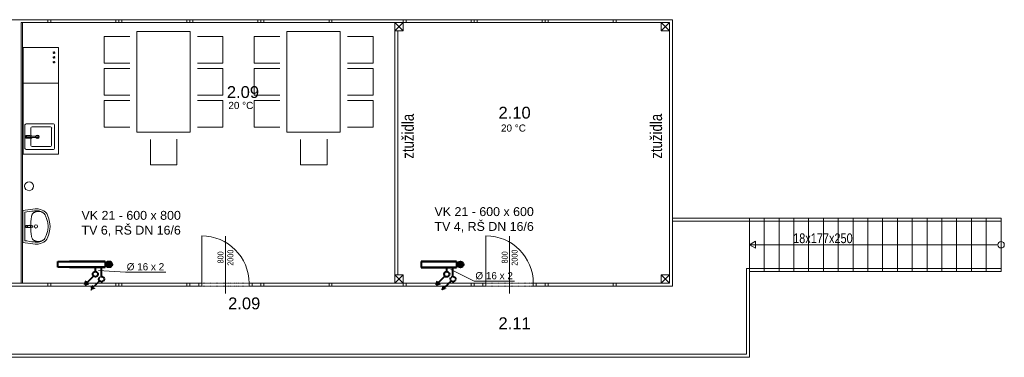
# Model space of a CAD drawing. Header units: millimetres. Extents: x 0 to 1216358, y -266558 to 2852.
# Tile 72 of 76: x 1086854 to 1103484, y -115997 to -110297. Entities that reach past the tile are written whole.
import ezdxf

# ---------------------------------------------------------------- set-up
doc = ezdxf.new("R2010")
doc.units = ezdxf.units.MM
doc.linetypes.add('DASHED', pattern=[0.75, 0.5, -0.25])
doc.linetypes.add('DĚLICÍ2', pattern=[15.875, 6.35, -3.175, 0, -3.175, 0, -3.175])
doc.layers.get('0').update_dxf_attribs({"lineweight": 13})
for name, color, linetype, lineweight in [('1-UT-POPIS', 7, 'Continuous', 13), ('1-UT-ROZ-ZPATECKA', 6, 'DASHED', 40), ('1-UT-ROZVODY', 4, 'Continuous', 40), ('1-UT-TELESA', 7, 'Continuous', 40), ('St_plocha_místnosti', 250, 'Continuous', 18)]:
    doc.layers.add(name, color=color, linetype=linetype, lineweight=lineweight)
doc.styles.add('Andy', font='arial.ttf')
doc.styles.add('SPIRITTXTSTYLE1', font='arial.ttf')
doc.styles.get("Standard").update_dxf_attribs({"font": 'arial.ttf'})

# ---------------------------------------------------------------- blocks, each defined once
blk = doc.blocks.new('X XZ X X ZX')
at = {"color": 8, "ltscale": 2}
for p, q in [((1086129, -110297), (1087329, -110297)), ((1086879, -110347), (1087329, -110347)), ((1086879, -110347), (1086879, -114747)), ((1088529, -110297), (1087329, -110297)), ((1087329, -110297), (1087329, -110347)), ((1087379, -110297), (1087329, -110297)), ((1087329, -110297), (1087329, -110347)), ((1087329, -110297), (1087329, -110347)), ((1087329, -110347), (1088529, -110347)), ((1087329, -110347), (1087379, -110347)), ((1087379, -110347), (1087379, -110297)), ((1088479, -110347), (1088479, -110297)), ((1088479, -110297), (1088529, -110297)), ((1088529, -110347), (1088479, -110347)), ((1089729, -110297), (1088529, -110297)), ((1088529, -110297), (1088529, -110347)), ((1088579, -110297), (1088529, -110297)), ((1088529, -110297), (1088529, -110347)), ((1088529, -110347), (1088529, -110297)), ((1088529, -110297), (1088529, -110347)), ((1088529, -110347), (1089729, -110347)), ((1088529, -110347), (1088579, -110347)), ((1088579, -110347), (1088579, -110297)), ((1089679, -110347), (1089679, -110297)), ((1089679, -110297), (1089729, -110297)), ((1089729, -110347), (1089679, -110347)), ((1090929, -110297), (1089729, -110297)), ((1089729, -110297), (1089729, -110347)), ((1089779, -110297), (1089729, -110297)), ((1089729, -110297), (1089729, -110347)), ((1089729, -110347), (1089729, -110297)), ((1089729, -110297), (1089729, -110347)), ((1089729, -110347), (1090929, -110347)), ((1089729, -110347), (1089779, -110347)), ((1089779, -110347), (1089779, -110297)), ((1090879, -110347), (1090879, -110297)), ((1090879, -110297), (1090929, -110297)), ((1090929, -110347), (1090879, -110347)), ((1092129, -110297), (1090929, -110297)), ((1090929, -110297), (1090929, -110347)), ((1090979, -110297), (1090929, -110297)), ((1090929, -110297), (1090929, -110347)), ((1090929, -110347), (1090929, -110297)), ((1090929, -110297), (1090929, -110347)), ((1090929, -110347), (1092129, -110347)), ((1090929, -110347), (1090979, -110347)), ((1090979, -110347), (1090979, -110297)), ((1092079, -110347), (1092079, -110297)), ((1092079, -110297), (1092129, -110297)), ((1092129, -110347), (1092079, -110347)), ((1092129, -110347), (1092129, -110297)), ((1092129, -110297), (1092129, -110347)), ((1092129, -110297), (1092129, -110347)), ((1092129, -110297), (1093329, -110297)), ((1092129, -110347), (1093329, -110347)), ((1093329, -110347), (1093189, -110347)), ((1093189, -110347), (1093189, -110487)), ((1093189, -110347), (1093329, -110487)), ((1093329, -110347), (1093189, -110487)), ((1093329, -110297), (1093329, -110347)), ((1094529, -110297), (1093329, -110297)), ((1093329, -110297), (1093329, -110347)), ((1093379, -110297), (1093329, -110297)), ((1093329, -110297), (1093329, -110347)), ((1093329, -110347), (1094529, -110347)), ((1093329, -110347), (1093379, -110347)), ((1093329, -110487), (1093329, -110347)), ((1093379, -110347), (1093379, -110297)), ((1094479, -110347), (1094479, -110297)), ((1094479, -110297), (1094529, -110297)), ((1094529, -110347), (1094479, -110347)), ((1095729, -110297), (1094529, -110297)), ((1094529, -110297), (1094529, -110347)), ((1094579, -110297), (1094529, -110297)), ((1094529, -110297), (1094529, -110347)), ((1094529, -110347), (1094529, -110297)), ((1094529, -110297), (1094529, -110347)), ((1094529, -110347), (1095729, -110347)), ((1094529, -110347), (1094579, -110347)), ((1094579, -110347), (1094579, -110297)), ((1095679, -110347), (1095679, -110297)), ((1095679, -110297), (1095729, -110297)), ((1095729, -110347), (1095679, -110347)), ((1096929, -110297), (1095729, -110297)), ((1095729, -110297), (1095729, -110347)), ((1095779, -110297), (1095729, -110297)), ((1095729, -110297), (1095729, -110347)), ((1095729, -110347), (1095729, -110297)), ((1095729, -110297), (1095729, -110347)), ((1095729, -110347), (1096929, -110347)), ((1095729, -110347), (1095779, -110347)), ((1095779, -110347), (1095779, -110297)), ((1096879, -110347), (1096879, -110297)), ((1096879, -110297), (1096929, -110297)), ((1096929, -110347), (1096879, -110347)), ((1096929, -110347), (1096929, -110297)), ((1096929, -110297), (1097879, -110297)), ((1096929, -110347), (1096929, -110297)), ((1096929, -110297), (1096929, -110347)), ((1097829, -110347), (1096929, -110347)), ((1097829, -110347), (1097689, -110347)), ((1097689, -110347), (1097689, -110487)), ((1097689, -110347), (1097829, -110487)), ((1097829, -110347), (1097689, -110487)), ((1097829, -110487), (1097829, -110347)), ((1097829, -110347), (1097829, -114747)), ((1097879, -110297), (1097879, -114797)), ((1093189, -110487), (1093329, -110487)), ((1093189, -110487), (1093189, -114607)), ((1093239, -110487), (1093239, -114607)), ((1097689, -110487), (1097829, -110487)), ((1099179, -113647), (1097879, -113647)), ((1101929, -113697), (1097879, -113697)), ((1101929, -113647), (1099179, -113647)), ((1099179, -115997), (1099179, -113647)), ((1099429, -113647), (1099429, -114547)), ((1099679, -113647), (1099679, -114547)), ((1099929, -113647), (1099929, -114547)), ((1100179, -113647), (1100179, -114547)), ((1100429, -113647), (1100429, -114547)), ((1100679, -113647), (1100679, -114547)), ((1100929, -113647), (1100929, -114547)), ((1101179, -113647), (1101179, -114547)), ((1101429, -113647), (1101429, -114547)), ((1101679, -113647), (1101679, -114547)), ((1101929, -113647), (1102179, -113647)), ((1101929, -113647), (1101929, -114547)), ((1101929, -113697), (1103429, -113697)), ((1102179, -113647), (1102429, -113647)), ((1102179, -113647), (1102179, -114547)), ((1102429, -113647), (1102679, -113647)), ((1102429, -113647), (1102429, -114547)), ((1102679, -113647), (1102929, -113647)), ((1102679, -113647), (1102679, -114547)), ((1102929, -113647), (1103179, -113647)), ((1102929, -113647), (1102929, -114547)), ((1103179, -113647), (1103429, -113647)), ((1103179, -113647), (1103179, -114547)), ((1103429, -113647), (1103429, -114547)), ((1089929, -114747), (1089929, -113947)), ((1094729, -114747), (1094729, -113947)), ((1099281, -114039), (1099179, -114097)), ((1099281, -114156), (1099281, -114039)), ((1099179, -114097), (1099281, -114156)), ((1103375, -114097), (1099179, -114097)), ((1102179, -114497), (1099129, -114497)), ((1099129, -115947), (1099129, -114497)), ((1102179, -114547), (1099179, -114547)), ((1103429, -114497), (1102179, -114497)), ((1102429, -114547), (1102179, -114547)), ((1102679, -114547), (1102429, -114547)), ((1102929, -114547), (1102679, -114547)), ((1103429, -114547), (1102929, -114547)), ((1103179, -114547), (1102929, -114547)), ((1093329, -114607), (1093189, -114607)), ((1093189, -114607), (1093189, -114747)), ((1093189, -114607), (1093329, -114747)), ((1093329, -114607), (1093189, -114747)), ((1093329, -114747), (1093329, -114607)), ((1097689, -114607), (1097829, -114607)), ((1097689, -114747), (1097689, -114607)), ((1097689, -114747), (1097829, -114607)), ((1097829, -114747), (1097689, -114607)), ((1097829, -114607), (1097829, -114747)), ((1086129, -114747), (1087329, -114747)), ((1086129, -114797), (1087329, -114797)), ((1087329, -114797), (1087329, -114747)), ((1087329, -114747), (1088529, -114747)), ((1087379, -114747), (1087329, -114747)), ((1087329, -114747), (1087329, -114797)), ((1087329, -114747), (1087329, -114797)), ((1088529, -114797), (1087329, -114797)), ((1087329, -114797), (1087379, -114797)), ((1087379, -114797), (1087379, -114747)), ((1088479, -114797), (1088479, -114747)), ((1088479, -114747), (1088529, -114747)), ((1088529, -114797), (1088479, -114797)), ((1088529, -114797), (1088529, -114747)), ((1088529, -114747), (1089729, -114747)), ((1088579, -114747), (1088529, -114747)), ((1088529, -114747), (1088529, -114797)), ((1088529, -114747), (1088529, -114797)), ((1088529, -114747), (1088529, -114797)), ((1089729, -114797), (1088529, -114797)), ((1088529, -114797), (1088579, -114797)), ((1088579, -114797), (1088579, -114747)), ((1089679, -114797), (1089679, -114747)), ((1089679, -114747), (1089729, -114747)), ((1089729, -114797), (1089679, -114797)), ((1089729, -114797), (1089729, -114747)), ((1089729, -114747), (1089879, -114747)), ((1089729, -114747), (1089729, -114797)), ((1089729, -114747), (1089729, -114797)), ((1089879, -114797), (1089729, -114797)), ((1089879, -114797), (1089879, -114747)), ((1089879, -114747), (1089929, -114747)), ((1089879, -114747), (1089879, -114797)), ((1089929, -114797), (1089879, -114797)), ((1089929, -114747), (1089929, -114797)), ((1090779, -114747), (1090729, -114747)), ((1090729, -114747), (1090729, -114797)), ((1090729, -114797), (1090779, -114797)), ((1090779, -114797), (1090779, -114747)), ((1090929, -114747), (1090779, -114747)), ((1090779, -114747), (1090779, -114797)), ((1090779, -114797), (1090929, -114797)), ((1090929, -114797), (1090929, -114747)), ((1090929, -114797), (1090929, -114747)), ((1090929, -114747), (1092129, -114747)), ((1090979, -114747), (1090929, -114747)), ((1090929, -114747), (1090929, -114797)), ((1092129, -114797), (1090929, -114797)), ((1090929, -114797), (1090979, -114797)), ((1090979, -114797), (1090979, -114747)), ((1092079, -114797), (1092079, -114747)), ((1092079, -114747), (1092129, -114747)), ((1092129, -114797), (1092079, -114797)), ((1092129, -114747), (1092129, -114797)), ((1092129, -114747), (1092129, -114797)), ((1092129, -114747), (1092129, -114797)), ((1092129, -114747), (1093329, -114747)), ((1092129, -114797), (1093329, -114797)), ((1093189, -114747), (1093329, -114747)), ((1094529, -114747), (1093329, -114747)), ((1093329, -114747), (1093329, -114797)), ((1093379, -114747), (1093329, -114747)), ((1093329, -114747), (1093329, -114797)), ((1093329, -114747), (1093329, -114797)), ((1093329, -114797), (1094529, -114797)), ((1093329, -114797), (1093379, -114797)), ((1093379, -114797), (1093379, -114747)), ((1094479, -114797), (1094479, -114747)), ((1094479, -114747), (1094529, -114747)), ((1094529, -114797), (1094479, -114797)), ((1094529, -114797), (1094529, -114747)), ((1094529, -114747), (1094679, -114747)), ((1094529, -114797), (1094529, -114747)), ((1094529, -114747), (1094529, -114797)), ((1094679, -114797), (1094529, -114797)), ((1094679, -114797), (1094679, -114747)), ((1094679, -114747), (1094729, -114747)), ((1094679, -114747), (1094679, -114797)), ((1094729, -114797), (1094679, -114797)), ((1094729, -114747), (1094729, -114797)), ((1095579, -114747), (1095529, -114747)), ((1095529, -114747), (1095529, -114797)), ((1095529, -114797), (1095579, -114797)), ((1095579, -114797), (1095579, -114747)), ((1095729, -114747), (1095579, -114747)), ((1095579, -114747), (1095579, -114797)), ((1095579, -114797), (1095729, -114797)), ((1095729, -114797), (1095729, -114747)), ((1096929, -114747), (1095729, -114747)), ((1095729, -114747), (1095729, -114797)), ((1095779, -114747), (1095729, -114747)), ((1095729, -114747), (1095729, -114797)), ((1095729, -114797), (1096929, -114797)), ((1095729, -114797), (1095779, -114797)), ((1095779, -114797), (1095779, -114747)), ((1096879, -114797), (1096879, -114747)), ((1096879, -114747), (1096929, -114747)), ((1096929, -114797), (1096879, -114797)), ((1096929, -114797), (1096929, -114747)), ((1096929, -114747), (1096929, -114797)), ((1096929, -114747), (1096929, -114797)), ((1096929, -114747), (1097829, -114747)), ((1096929, -114797), (1097879, -114797)), ((1097829, -114747), (1097689, -114747)), ((1076779, -115997), (1097879, -115997)), ((1076829, -115947), (1097879, -115947)), ((1097879, -115947), (1099129, -115947)), ((1097879, -115997), (1099179, -115997))]:
    blk.add_line(p, q, dxfattribs=at)
at = {"color": 8}
for p, q in [((1086904, -114747), (1086904, -110347)), ((1086909, -113518), (1087115, -113490)), ((1086909, -114058), (1086909, -113518)), ((1086939, -114023), (1086939, -113553)), ((1086944, -113548), (1086976, -113543)), ((1086976, -113543), (1087024, -113536)), ((1087024, -113536), (1087059, -113531)), ((1087059, -113531), (1087085, -113528)), ((1087067, -113583), (1087072, -113576)), ((1087072, -113576), (1087077, -113569)), ((1087077, -113569), (1087083, -113564)), ((1087083, -113564), (1087089, -113558)), ((1087085, -113528), (1087104, -113526)), ((1087089, -113558), (1087095, -113554)), ((1087095, -113554), (1087102, -113550)), ((1087102, -113550), (1087109, -113546)), ((1087104, -113526), (1087118, -113525)), ((1087109, -113546), (1087116, -113543)), ((1087115, -113490), (1087165, -113490)), ((1087116, -113543), (1087123, -113541)), ((1087118, -113525), (1087129, -113524)), ((1087123, -113541), (1087129, -113539)), ((1087129, -113524), (1087138, -113524)), ((1087129, -113539), (1087135, -113537)), ((1087135, -113537), (1087141, -113536)), ((1087138, -113524), (1087145, -113524)), ((1087141, -113536), (1087147, -113535)), ((1087145, -113524), (1087151, -113524)), ((1087147, -113535), (1087152, -113535)), ((1087151, -113524), (1087157, -113524)), ((1087152, -113535), (1087159, -113535)), ((1087157, -113524), (1087162, -113525)), ((1087159, -113535), (1087166, -113535)), ((1087162, -113525), (1087167, -113526)), ((1087165, -113490), (1087207, -113499)), ((1087166, -113535), (1087174, -113535)), ((1087167, -113526), (1087172, -113526)), ((1087172, -113526), (1087177, -113527)), ((1087174, -113535), (1087182, -113535)), ((1087177, -113527), (1087183, -113529)), ((1087182, -113535), (1087190, -113536)), ((1087183, -113529), (1087189, -113530)), ((1087189, -113530), (1087196, -113532)), ((1087190, -113536), (1087198, -113536)), ((1087196, -113532), (1087204, -113535)), ((1087198, -113536), (1087206, -113537)), ((1087204, -113535), (1087212, -113538)), ((1087206, -113537), (1087212, -113538)), ((1087207, -113499), (1087264, -113524)), ((1087212, -113538), (1087221, -113541)), ((1087221, -113541), (1087229, -113545)), ((1087229, -113545), (1087237, -113549)), ((1087237, -113549), (1087245, -113554)), ((1087245, -113554), (1087252, -113559)), ((1087252, -113559), (1087259, -113564)), ((1087259, -113564), (1087265, -113569)), ((1087264, -113524), (1087297, -113553)), ((1087265, -113569), (1087271, -113576)), ((1087271, -113576), (1087276, -113583)), ((1087297, -113553), (1087311, -113572)), ((1087311, -113572), (1087324, -113596)), ((1087043, -113748), (1087044, -113729)), ((1087044, -113710), (1087045, -113693)), ((1087044, -113729), (1087044, -113710)), ((1087045, -113693), (1087046, -113676)), ((1087046, -113676), (1087047, -113661)), ((1087047, -113661), (1087049, -113647)), ((1087049, -113647), (1087051, -113634)), ((1087051, -113634), (1087053, -113621)), ((1087053, -113621), (1087056, -113610)), ((1087056, -113610), (1087059, -113600)), ((1087059, -113600), (1087063, -113591)), ((1087063, -113591), (1087067, -113583)), ((1087276, -113583), (1087282, -113591)), ((1087282, -113591), (1087287, -113600)), ((1087287, -113600), (1087293, -113611)), ((1087293, -113611), (1087298, -113623)), ((1087298, -113623), (1087303, -113637)), ((1087303, -113637), (1087309, -113652)), ((1087309, -113652), (1087314, -113669)), ((1087314, -113669), (1087319, -113686)), ((1087319, -113686), (1087324, -113705)), ((1087324, -113596), (1087347, -113659)), ((1087324, -113705), (1087328, -113725)), ((1087328, -113725), (1087331, -113745)), ((1087331, -113745), (1087333, -113767)), ((1087347, -113659), (1087366, -113741)), ((1087366, -113741), (1087369, -113788)), ((1086954, -113788), (1086954, -113788)), ((1086956, -113781), (1086956, -113781)), ((1086956, -113795), (1086956, -113795)), ((1086959, -113775), (1086959, -113775)), ((1086959, -113801), (1086959, -113801)), ((1086965, -113771), (1086965, -113771)), ((1086965, -113805), (1086965, -113805)), ((1086971, -113770), (1086973, -113770)), ((1086971, -113806), (1086973, -113806)), ((1086973, -113770), (1086975, -113770)), ((1086973, -113773), (1086980, -113774)), ((1086973, -113803), (1086980, -113802)), ((1086973, -113806), (1086975, -113806)), ((1086975, -113770), (1086977, -113770)), ((1086975, -113806), (1086977, -113806)), ((1086977, -113770), (1086978, -113770)), ((1086977, -113806), (1086978, -113806)), ((1086978, -113770), (1086980, -113770)), ((1086978, -113806), (1086980, -113806)), ((1086980, -113770), (1086981, -113770)), ((1086980, -113774), (1086986, -113775)), ((1086980, -113802), (1086986, -113801)), ((1086980, -113806), (1086981, -113806)), ((1086981, -113770), (1086982, -113770)), ((1086981, -113806), (1086982, -113806)), ((1086982, -113770), (1086983, -113770)), ((1086982, -113806), (1086983, -113806)), ((1086983, -113770), (1086984, -113770)), ((1086983, -113806), (1086984, -113806)), ((1086984, -113770), (1086985, -113771)), ((1086984, -113806), (1086985, -113806)), ((1086985, -113771), (1086986, -113771)), ((1086985, -113806), (1086986, -113806)), ((1086986, -113771), (1086987, -113771)), ((1086986, -113775), (1086990, -113776)), ((1086986, -113801), (1086990, -113800)), ((1086986, -113806), (1086987, -113806)), ((1086987, -113771), (1086989, -113771)), ((1086987, -113806), (1086989, -113805)), ((1086989, -113771), (1086990, -113771)), ((1086989, -113805), (1086990, -113805)), ((1086990, -113771), (1086991, -113771)), ((1086990, -113776), (1086994, -113776)), ((1086990, -113800), (1086994, -113800)), ((1086990, -113805), (1086991, -113805)), ((1086991, -113771), (1086993, -113771)), ((1086991, -113805), (1086993, -113805)), ((1086993, -113771), (1086994, -113771)), ((1086993, -113805), (1086994, -113805)), ((1086994, -113771), (1086996, -113771)), ((1086994, -113776), (1087000, -113776)), ((1086994, -113800), (1087000, -113801)), ((1086994, -113805), (1086996, -113805)), ((1086996, -113771), (1086997, -113771)), ((1086996, -113805), (1086997, -113805)), ((1086997, -113771), (1086999, -113772)), ((1086997, -113805), (1086999, -113805)), ((1086999, -113772), (1087001, -113772)), ((1086999, -113805), (1087001, -113805)), ((1087000, -113776), (1087010, -113773)), ((1087000, -113801), (1087010, -113803)), ((1087001, -113772), (1087002, -113772)), ((1087001, -113805), (1087002, -113805)), ((1087002, -113772), (1087004, -113772)), ((1087002, -113805), (1087004, -113804)), ((1087004, -113772), (1087006, -113772)), ((1087004, -113804), (1087006, -113804)), ((1087006, -113772), (1087009, -113772)), ((1087006, -113804), (1087009, -113804)), ((1087009, -113772), (1087011, -113772)), ((1087009, -113804), (1087011, -113804)), ((1087010, -113773), (1087023, -113770)), ((1087010, -113803), (1087023, -113806)), ((1087011, -113772), (1087014, -113772)), ((1087011, -113804), (1087014, -113804)), ((1087023, -113770), (1087030, -113769)), ((1087023, -113806), (1087030, -113807)), ((1087030, -113769), (1087032, -113770)), ((1087030, -113807), (1087032, -113806)), ((1087032, -113770), (1087033, -113772)), ((1087032, -113806), (1087033, -113805)), ((1087033, -113772), (1087034, -113775)), ((1087033, -113805), (1087034, -113801)), ((1087034, -113774), (1087037, -113774)), ((1087034, -113775), (1087035, -113779)), ((1087034, -113801), (1087035, -113797)), ((1087034, -113803), (1087037, -113802)), ((1087035, -113779), (1087035, -113788)), ((1087035, -113797), (1087035, -113788)), ((1087037, -113774), (1087040, -113774)), ((1087037, -113802), (1087040, -113802)), ((1087040, -113774), (1087044, -113774)), ((1087040, -113802), (1087044, -113802)), ((1087043, -113768), (1087043, -113748)), ((1087043, -113774), (1087043, -113768)), ((1087043, -113802), (1087043, -113809)), ((1087043, -113809), (1087043, -113828)), ((1087043, -113828), (1087044, -113848)), ((1087044, -113774), (1087048, -113774)), ((1087044, -113802), (1087048, -113802)), ((1087044, -113848), (1087044, -113866)), ((1087044, -113866), (1087045, -113883)), ((1087045, -113883), (1087046, -113900)), ((1087046, -113900), (1087047, -113915)), ((1087048, -113774), (1087051, -113774)), ((1087048, -113802), (1087051, -113802)), ((1087051, -113774), (1087054, -113775)), ((1087051, -113802), (1087054, -113802)), ((1087054, -113775), (1087057, -113775)), ((1087054, -113802), (1087057, -113802)), ((1087057, -113775), (1087060, -113775)), ((1087057, -113802), (1087060, -113802)), ((1087060, -113775), (1087063, -113775)), ((1087060, -113802), (1087063, -113801)), ((1087063, -113775), (1087065, -113775)), ((1087063, -113801), (1087065, -113801)), ((1087065, -113775), (1087067, -113775)), ((1087065, -113801), (1087067, -113801)), ((1087067, -113775), (1087068, -113775)), ((1087067, -113801), (1087068, -113801)), ((1087068, -113775), (1087069, -113775)), ((1087068, -113801), (1087069, -113801)), ((1087069, -113775), (1087070, -113775)), ((1087069, -113801), (1087070, -113801)), ((1087070, -113775), (1087071, -113775)), ((1087070, -113801), (1087071, -113801)), ((1087071, -113775), (1087072, -113775)), ((1087071, -113801), (1087072, -113801)), ((1087072, -113775), (1087073, -113775)), ((1087072, -113801), (1087073, -113801)), ((1087073, -113775), (1087073, -113776)), ((1087073, -113776), (1087074, -113776)), ((1087073, -113801), (1087074, -113800)), ((1087073, -113801), (1087073, -113801)), ((1087074, -113776), (1087074, -113776)), ((1087074, -113776), (1087075, -113776)), ((1087074, -113800), (1087074, -113800)), ((1087074, -113800), (1087075, -113800)), ((1087075, -113776), (1087075, -113776)), ((1087075, -113776), (1087075, -113777)), ((1087075, -113777), (1087076, -113777)), ((1087075, -113800), (1087076, -113799)), ((1087075, -113800), (1087075, -113800)), ((1087075, -113800), (1087075, -113800)), ((1087076, -113777), (1087076, -113777)), ((1087076, -113777), (1087076, -113778)), ((1087076, -113778), (1087076, -113778)), ((1087076, -113778), (1087077, -113779)), ((1087076, -113798), (1087077, -113797)), ((1087076, -113799), (1087076, -113798)), ((1087076, -113798), (1087076, -113798)), ((1087076, -113799), (1087076, -113799)), ((1087077, -113779), (1087077, -113780)), ((1087077, -113780), (1087077, -113781)), ((1087077, -113781), (1087077, -113783)), ((1087077, -113783), (1087077, -113786)), ((1087077, -113786), (1087077, -113788)), ((1087077, -113790), (1087077, -113788)), ((1087077, -113793), (1087077, -113790)), ((1087077, -113795), (1087077, -113793)), ((1087077, -113796), (1087077, -113795)), ((1087077, -113797), (1087077, -113796)), ((1087309, -113924), (1087314, -113907)), ((1087314, -113907), (1087319, -113890)), ((1087319, -113890), (1087324, -113871)), ((1087324, -113871), (1087328, -113851)), ((1087328, -113851), (1087331, -113831)), ((1087331, -113831), (1087333, -113809)), ((1087333, -113767), (1087334, -113790)), ((1087333, -113809), (1087334, -113786)), ((1087347, -113917), (1087366, -113835)), ((1087366, -113835), (1087369, -113788)), ((1086909, -114058), (1087115, -114086)), ((1086944, -114028), (1086977, -114033)), ((1086977, -114033), (1087024, -114040)), ((1087024, -114040), (1087059, -114045)), ((1087047, -113915), (1087049, -113929)), ((1087049, -113929), (1087051, -113943)), ((1087051, -113943), (1087053, -113955)), ((1087053, -113955), (1087056, -113966)), ((1087056, -113966), (1087059, -113976)), ((1087059, -113976), (1087063, -113985)), ((1087059, -114045), (1087085, -114048)), ((1087063, -113985), (1087067, -113993)), ((1087067, -113993), (1087072, -114001)), ((1087072, -114001), (1087077, -114007)), ((1087077, -114007), (1087083, -114013)), ((1087083, -114013), (1087089, -114018)), ((1087085, -114048), (1087104, -114050)), ((1087089, -114018), (1087096, -114022)), ((1087096, -114022), (1087102, -114026)), ((1087102, -114026), (1087109, -114030)), ((1087104, -114050), (1087118, -114051)), ((1087109, -114030), (1087116, -114033)), ((1087116, -114033), (1087123, -114035)), ((1087118, -114051), (1087129, -114052)), ((1087123, -114035), (1087129, -114037)), ((1087129, -114037), (1087135, -114039)), ((1087129, -114052), (1087138, -114052)), ((1087135, -114039), (1087141, -114040)), ((1087138, -114052), (1087145, -114052)), ((1087141, -114040), (1087147, -114041)), ((1087145, -114052), (1087151, -114052)), ((1087147, -114041), (1087153, -114041)), ((1087151, -114052), (1087157, -114052)), ((1087153, -114041), (1087159, -114042)), ((1087157, -114052), (1087162, -114051)), ((1087159, -114042), (1087166, -114042)), ((1087162, -114051), (1087167, -114051)), ((1087165, -114086), (1087207, -114077)), ((1087166, -114042), (1087174, -114041)), ((1087167, -114051), (1087172, -114050)), ((1087172, -114050), (1087177, -114049)), ((1087174, -114041), (1087182, -114041)), ((1087177, -114049), (1087183, -114048)), ((1087182, -114041), (1087190, -114041)), ((1087183, -114048), (1087189, -114046)), ((1087189, -114046), (1087196, -114044)), ((1087190, -114041), (1087198, -114040)), ((1087196, -114044), (1087204, -114041)), ((1087198, -114040), (1087206, -114039)), ((1087204, -114041), (1087212, -114038)), ((1087206, -114039), (1087212, -114038)), ((1087207, -114077), (1087264, -114052)), ((1087212, -114038), (1087221, -114035)), ((1087221, -114035), (1087229, -114031)), ((1087229, -114031), (1087237, -114027)), ((1087237, -114027), (1087245, -114022)), ((1087245, -114022), (1087252, -114017)), ((1087252, -114017), (1087259, -114012)), ((1087259, -114012), (1087265, -114007)), ((1087264, -114052), (1087297, -114023)), ((1087265, -114007), (1087271, -114000)), ((1087271, -114000), (1087276, -113993)), ((1087276, -113993), (1087282, -113985)), ((1087282, -113985), (1087287, -113976)), ((1087287, -113976), (1087293, -113965)), ((1087293, -113965), (1087298, -113953)), ((1087297, -114023), (1087311, -114004)), ((1087298, -113953), (1087303, -113939)), ((1087303, -113939), (1087309, -113924)), ((1087311, -114004), (1087324, -113980)), ((1087324, -113980), (1087347, -113917)), ((1090329, -114920), (1090329, -113954)), ((1095129, -114920), (1095129, -113954)), ((1087115, -114086), (1087165, -114086))]:
    blk.add_line(p, q, dxfattribs=at)
at = {"color": 8, "linetype": 'Continuous'}
for p, q in [((1088282, -110579), (1088282, -111029)), ((1088282, -110579), (1088713, -110579)), ((1088835, -110496), (1089735, -110496)), ((1088835, -112196), (1088835, -110496)), ((1089735, -110496), (1089735, -112196)), ((1090288, -110579), (1089857, -110579)), ((1090288, -110579), (1090288, -111029)), ((1090816, -110579), (1090816, -111029)), ((1090816, -110579), (1091247, -110579)), ((1090816, -110579), (1090816, -111029)), ((1090816, -110579), (1091247, -110579)), ((1091369, -110496), (1092269, -110496)), ((1091369, -112196), (1091369, -110496)), ((1091369, -110496), (1092269, -110496)), ((1091369, -112196), (1091369, -110496)), ((1092269, -110496), (1092269, -112196)), ((1092269, -110496), (1092269, -112196)), ((1092823, -110579), (1092391, -110579)), ((1092823, -110579), (1092391, -110579)), ((1092823, -110579), (1092823, -111029)), ((1092823, -110579), (1092823, -111029)), ((1088715, -111029), (1088282, -111029)), ((1089856, -111029), (1090288, -111029)), ((1091249, -111029), (1090816, -111029)), ((1091249, -111029), (1090816, -111029)), ((1092390, -111029), (1092823, -111029)), ((1092390, -111029), (1092823, -111029)), ((1088283, -111121), (1088283, -111571)), ((1088283, -111121), (1088714, -111121)), ((1090288, -111121), (1089856, -111121)), ((1090288, -111121), (1090288, -111571)), ((1090817, -111121), (1090817, -111571)), ((1090817, -111121), (1091248, -111121)), ((1090817, -111121), (1090817, -111571)), ((1090817, -111121), (1091248, -111121)), ((1092822, -111121), (1092391, -111121)), ((1092822, -111121), (1092391, -111121)), ((1092822, -111121), (1092822, -111571)), ((1092822, -111121), (1092822, -111571)), ((1088715, -111571), (1088283, -111571)), ((1089855, -111571), (1090288, -111571)), ((1091249, -111571), (1090817, -111571)), ((1091249, -111571), (1090817, -111571)), ((1092389, -111571), (1092822, -111571)), ((1092389, -111571), (1092822, -111571)), ((1088715, -111664), (1088282, -111664)), ((1088282, -112114), (1088282, -111664)), ((1089856, -111664), (1090288, -111664)), ((1090288, -112114), (1090288, -111664)), ((1091249, -111664), (1090816, -111664)), ((1090816, -112114), (1090816, -111664)), ((1091249, -111664), (1090816, -111664)), ((1090816, -112114), (1090816, -111664)), ((1092390, -111664), (1092823, -111664)), ((1092390, -111664), (1092823, -111664)), ((1092823, -112114), (1092823, -111664)), ((1092823, -112114), (1092823, -111664)), ((1088282, -112114), (1088713, -112114)), ((1089735, -112196), (1088835, -112196)), ((1090288, -112114), (1089857, -112114)), ((1090816, -112114), (1091247, -112114)), ((1090816, -112114), (1091247, -112114)), ((1092269, -112196), (1091369, -112196)), ((1092269, -112196), (1091369, -112196)), ((1092823, -112114), (1092391, -112114)), ((1092823, -112114), (1092391, -112114)), ((1089061, -112749), (1089061, -112318)), ((1089511, -112317), (1089511, -112749)), ((1091595, -112749), (1091595, -112318)), ((1091595, -112749), (1091595, -112318)), ((1092045, -112317), (1092045, -112749)), ((1092045, -112317), (1092045, -112749)), ((1089061, -112749), (1089511, -112749)), ((1091595, -112749), (1092045, -112749)), ((1091595, -112749), (1092045, -112749))]:
    blk.add_line(p, q, dxfattribs=at)
at = {"color": 8, "ltscale": 0.5}
for p, q in [((1086912, -112566), (1086912, -110766)), ((1086912, -110766), (1087512, -110766)), ((1087434, -110854), (1087416, -110848)), ((1087434, -110854), (1087420, -110867)), ((1087434, -110854), (1087430, -110835)), ((1087434, -110934), (1087430, -110915)), ((1087434, -110854), (1087449, -110841)), ((1087434, -110854), (1087438, -110873)), ((1087434, -110854), (1087452, -110860)), ((1087512, -112566), (1087512, -110766)), ((1087434, -110934), (1087416, -110928)), ((1087434, -111014), (1087416, -111008)), ((1087434, -110934), (1087420, -110947)), ((1087434, -111014), (1087420, -111027)), ((1087434, -111014), (1087430, -110995)), ((1087434, -110934), (1087449, -110921)), ((1087434, -110934), (1087452, -110940)), ((1087434, -110934), (1087438, -110953)), ((1087434, -111014), (1087449, -111001)), ((1087434, -111014), (1087438, -111033)), ((1087434, -111014), (1087452, -111020)), ((1086912, -111366), (1087512, -111366)), ((1086944, -112471), (1086944, -112075)), ((1086964, -112055), (1087424, -112055)), ((1087444, -112075), (1087444, -112471)), ((1087044, -112420), (1087044, -112125)), ((1087064, -112105), (1087374, -112105)), ((1087394, -112125), (1087394, -112420)), ((1086960, -112295), (1086960, -112255)), ((1086960, -112255), (1087025, -112255)), ((1087025, -112295), (1086960, -112295)), ((1086974, -112266), (1087172, -112266)), ((1087025, -112266), (1086974, -112266)), ((1087172, -112284), (1086974, -112284)), ((1086974, -112284), (1087025, -112284)), ((1087025, -112255), (1087025, -112266)), ((1087025, -112284), (1087025, -112295)), ((1087026, -112266), (1087026, -112256)), ((1087026, -112256), (1087061, -112256)), ((1087061, -112266), (1087026, -112266)), ((1087026, -112295), (1087026, -112284)), ((1087026, -112284), (1087061, -112284)), ((1087061, -112295), (1087026, -112295)), ((1087061, -112256), (1087061, -112266)), ((1087061, -112284), (1087061, -112295)), ((1086912, -112566), (1087512, -112566)), ((1087424, -112491), (1086964, -112491)), ((1087374, -112440), (1087064, -112440))]:
    blk.add_line(p, q, dxfattribs=at)
at = {"color": 8, "linetype": 'DĚLICÍ2'}
for p, q in [((1089929, -114747), (1090729, -114747)), ((1089929, -114797), (1090729, -114797)), ((1094729, -114747), (1095529, -114747)), ((1094729, -114797), (1095529, -114797))]:
    blk.add_line(p, q, dxfattribs=at)
at = {"color": 8, "ltscale": 0.5}
blk.add_circle((1087154, -112275), 30, dxfattribs=at)
at = {"color": 8, "ltscale": 2}
for centre, radius in [((1087013, -113109), 75), ((1103429, -114097), 54.6)]:
    blk.add_circle(centre, radius, dxfattribs=at)
at = {"color": 8, "ltscale": 0.5}
for centre, radius, start, end in [((1086964, -112075), 20, 90, 180), ((1087424, -112075), 20, 0, 90), ((1087064, -112125), 20, 90, 180), ((1087374, -112125), 20, 0, 90), ((1086974, -112275), 9, 90, 270), ((1086974, -112275), 9, 90, 270), ((1087172, -112275), 9, 269.8528, 89.8528), ((1086964, -112471), 20, 180, 270), ((1087064, -112420), 20, 180, 270), ((1087374, -112420), 20, 270, 0), ((1087424, -112471), 20, 270, 0)]:
    blk.add_arc(centre, radius, start, end, dxfattribs=at)
at = {"color": 8, "ltscale": 2}
for centre in [(1089929, -114747), (1094729, -114747)]:
    blk.add_arc(centre, 800, 0, 90, dxfattribs=at)
at = {"color": 8}
for centre, major_axis, start_param, end_param in [((1086944, -113553), (3.54, -3.54), 2.51122, 3.927237), ((1086974, -113788), (14, -14), 3.564351, 3.927237), ((1086974, -113788), (14, -14), 3.927237, 4.290124), ((1086973, -113788), (12.9, -12.9), 3.185282, 3.564351), ((1086973, -113789), (12.9, -12.9), 4.290124, 4.669192), ((1086972, -113788), (9.75, -9.75), -0.785398, 5.497787), ((1086972, -113788), (-10.6, -10.6), 3.881371, 7.115283), ((1086972, -113787), (-11.9, -11.9), 4.351639, 4.756078), ((1086972, -113790), (-11.9, -11.9), 6.239989, 6.644428), ((1086971, -113785), (10.9, -10.9), 2.356441, 2.780842), ((1086971, -113791), (10.9, -10.9), -1.209553, -0.785152), ((1087129, -113788), (-19.1, -19.1), 0.785398, 7.068583), ((1086944, -114023), (-3.54, -3.54), 5.498034, 6.914051)]:
    blk.add_ellipse(centre, major_axis=major_axis, ratio=1, start_param=start_param, end_param=end_param, dxfattribs=at)
at = {"color": 8, "ltscale": 0.5}
blk.add_point((1087394, -112125), dxfattribs=at)
at = {"color": 8, "ltscale": 2, "width": 0.8}
for p in [(1093511, -112644), (1097704, -112644)]:
    blk.add_text('ztužidla', height=200, rotation=90, dxfattribs=at).set_placement(p)
blk.add_text('18x177x250', height=165, dxfattribs=at).set_placement((1099918, -114070))
at = {"color": 8, "width": 0.8}
for s, p in [('800', (1090296, -114412)), ('2000', (1090463, -114450)), ('800', (1095096, -114412)), ('2000', (1095263, -114450))]:
    blk.add_text(s, height=100, rotation=90, dxfattribs=at).set_placement(p)

msp = doc.modelspace()

# ---------------------------------------------------------------- hatches: boundary and pattern name
at = {"layer": '1-UT-TELESA'}
h = msp.add_hatch(color=7, dxfattribs=at)
h.dxf.hatch_style = 1
h.paths.add_polyline_path([(1088413.5, -114427.8, 1), (1088313.5, -114427.8, 1)])
h = msp.add_hatch(color=7, dxfattribs=at)
h.dxf.hatch_style = 1
h.paths.add_polyline_path([(1094348.8, -114429.1, 1), (1094248.8, -114429.1, 1)])

# ---------------------------------------------------------------- linework, layer by layer
at = {"layer": '1-UT-POPIS'}
for p, q in [((1088642.7, -114559.4), (1088183.4, -114533.1)), ((1089324.3, -114559.4), (1088642.7, -114559.4)), ((1094531.7, -114710.6), (1094136.9, -114515.4)), ((1095213.3, -114710.6), (1094531.7, -114710.6))]:
    msp.add_line(p, q, dxfattribs=at)
at = {"layer": '1-UT-ROZ-ZPATECKA'}
for p, q in [((1088205.6, -114708.2), (1088058.7, -114855.1)), ((1094140.9, -114709.4), (1093994, -114856.3)), ((1088058.7, -114855.1), (1088081.7, -114791.3)), ((1088058.7, -114855.1), (1088122.5, -114832)), ((1093994, -114856.3), (1094017, -114792.5)), ((1093994, -114856.3), (1094057.8, -114833.3))]:
    msp.add_line(p, q, dxfattribs=at)
for centre in [(1088236.8, -114677), (1088236.8, -114677), (1094172.1, -114678.2), (1094172.1, -114678.2)]:
    msp.add_circle(centre, 44.1, dxfattribs=at)
at = {"layer": '1-UT-ROZVODY', "ltscale": 0.1}
for p, q in [((1088132.3, -114549.9), (1088132.3, -114477.8)), ((1094067.7, -114551.2), (1094067.7, -114479.1))]:
    msp.add_line(p, q, dxfattribs=at)
at = {"layer": '1-UT-ROZVODY', "color": 6, "ltscale": 0.1}
for p, q in [((1088236.8, -114632.8), (1088236.8, -114477.8)), ((1094172.1, -114634.1), (1094172.1, -114479.1))]:
    msp.add_line(p, q, dxfattribs=at)
at = {"layer": '1-UT-ROZVODY'}
for p, q in [((1088101.1, -114625.3), (1087954.2, -114772.2)), ((1087954.2, -114772.2), (1087977.2, -114708.4)), ((1094036.5, -114626.5), (1093889.6, -114773.5)), ((1093889.6, -114773.5), (1093912.6, -114709.6)), ((1087954.2, -114772.2), (1088018, -114749.2)), ((1093889.6, -114773.5), (1093953.4, -114750.4))]:
    msp.add_line(p, q, dxfattribs=at)
at = {"layer": '1-UT-ROZVODY', "linetype": 'Continuous'}
for centre in [(1088132.3, -114594.1), (1088132.3, -114594.1), (1088132.3, -114594.1), (1094067.7, -114595.3), (1094067.7, -114595.3), (1094067.7, -114595.3)]:
    msp.add_circle(centre, 44.1, dxfattribs=at)
at = {"layer": '1-UT-TELESA', "ltscale": 0.1}
for p, q in [((1087497.4, -114477.8), (1087497.4, -114377.8)), ((1087497.4, -114377.8), (1087697.4, -114377.8)), ((1088297.4, -114477.8), (1087497.4, -114477.8)), ((1088297.4, -114477.8), (1087697.4, -114477.8)), ((1094232.7, -114479.1), (1093632.7, -114479.1))]:
    msp.add_line(p, q, dxfattribs=at)
at = {"layer": '1-UT-TELESA', "color": 7}
for p, q in [((1087697.4, -114377.8), (1088297.4, -114377.8)), ((1088297.4, -114377.8), (1088297.4, -114477.8)), ((1093632.7, -114379.1), (1094232.7, -114379.1)), ((1094232.7, -114379.1), (1094232.7, -114479.1)), ((1087697.4, -114477.8), (1088297.4, -114477.8)), ((1093632.7, -114479.1), (1094232.7, -114479.1))]:
    msp.add_line(p, q, dxfattribs=at)
at = {"layer": '1-UT-TELESA', "ltscale": 0.5}
for p, q in [((1088297.4, -114377.8), (1087697.4, -114377.8)), ((1094232.7, -114379.1), (1093632.7, -114379.1)), ((1093632.7, -114379.1), (1093632.7, -114479.1))]:
    msp.add_line(p, q, dxfattribs=at)
at = {"layer": '1-UT-TELESA', "color": 7}
for centre in [(1088363.5, -114427.8), (1094298.8, -114429.1)]:
    msp.add_circle(centre, 50, dxfattribs=at)

# ---------------------------------------------------------------- block references
msp.add_blockref('X XZ X X ZX', (0, 0))

# ---------------------------------------------------------------- texts
at = {"layer": '1-UT-POPIS', "attachment_point": 5, "style": 'SPIRITTXTSTYLE1'}
for s, insert, char_height in [('20 °C', (1090589.4, -111745.1), 120), ('20 °C', (1095193.6, -112127.4), 120), ('VK 21 - 600 x 800\\PTV 6, RŠ DN 16/6', (1088737.4, -113739.4), 150), ('VK 21 - 600 x 600\\PTV 4, RŠ DN 16/6', (1094698.8, -113676.5), 150), ('%%C 16 x 2', (1088978.2, -114470.2), 120), ('%%C 16 x 2', (1094867.3, -114621.3), 120)]:
    msp.add_mtext_dynamic_manual_height_columns(s, width=3376.263, gutter_width=12.5, heights=[0], dxfattribs=dict(at, insert=insert, char_height=char_height))
at = {"layer": 'St_plocha_místnosti', "ltscale": 2, "style": 'Andy'}
for s, p in [('2.09', (1090353.2, -111619)), ('2.10', (1094940.9, -111966.7)), ('2.09', (1090374.5, -115187.2)), ('2.11', (1094940.9, -115522.2))]:
    msp.add_text(s, height=200, dxfattribs=at).set_placement(p)

doc.saveas('drawing.dxf')
